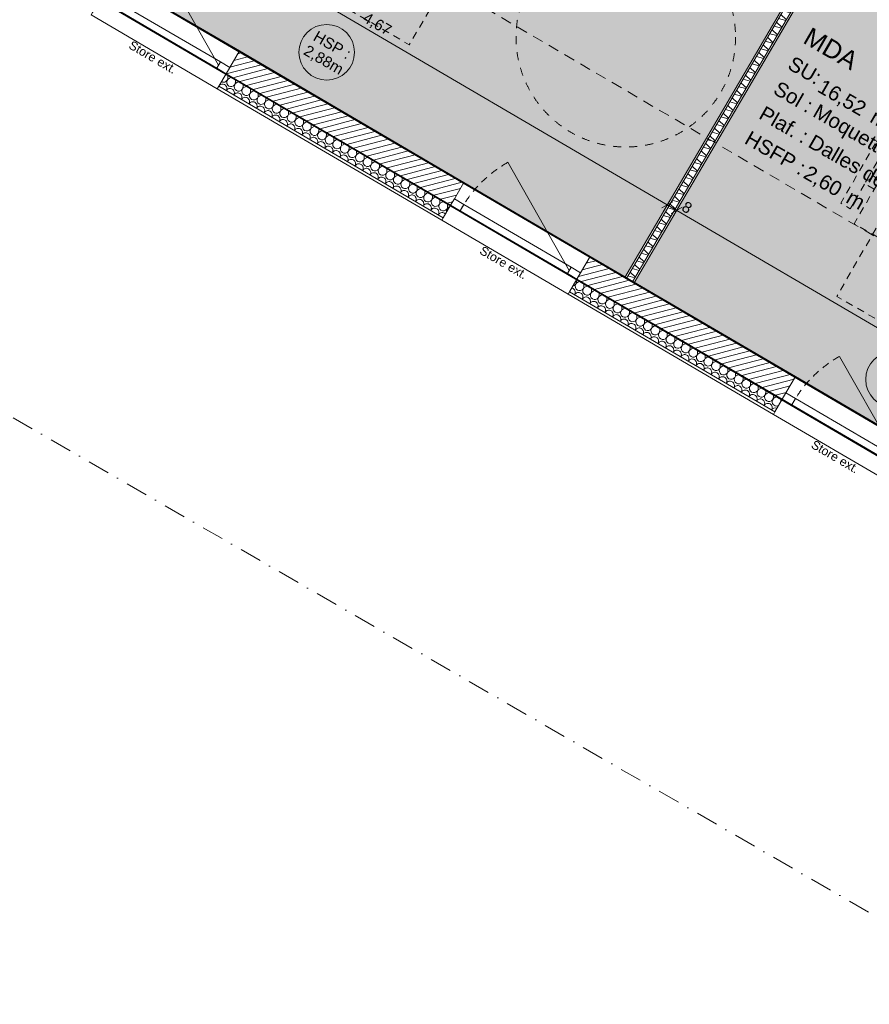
# Model space of a CAD drawing. Header units: millimetres. Extents: x -88005 to 44322, y -15680 to 22509.
# Tile 28 of 95: x -69021 to -63215, y -2906 to 3825. Entities that reach past the tile are written whole.
import ezdxf
from ezdxf.enums import TextEntityAlignment as Align

# ---------------------------------------------------------------- set-up
doc = ezdxf.new("R2010")
doc.units = ezdxf.units.MM
doc.header["$MEASUREMENT"] = 0
for name, pattern in [('! FIN Pointille', [87.5, 50, -37.5]), ('! STR Pointille', [87.5, 50, -37.5]), ('! URB Limite propriété', [300, 150, -75, 0, -75]), ('Tirets moyens', [110, 55, -55]), ('Tirets petits', [125, 75, -50]), ('Wipeout_Contour', [1000, 0, -1000])]:
    doc.linetypes.add(name, pattern=pattern)
for name, color, linetype in [('01-STR_Dalles.ARCHI', 7, 'Continuous'), ('01-STR_Murs extérieurs.ARCHI', 7, 'Continuous'), ('03-SURFACE _ Utile.ARCHI', 7, 'Continuous'), ('04-SOE_Cloisons .ARCHI', 7, 'Continuous'), ('04-SOE_Faux Plafond.ARCHI', 7, 'Continuous'), ('04-SOE_Revetement de sol.ARCHI', 7, 'Continuous'), ('05-INF _ COTATIONS.ARCHI', 7, 'Continuous'), ('05-INF _ DESSIN PMR', 7, 'Continuous'), ('06-REP _ EQUIP MOBI _ hors marché.ARCHI', 7, 'Continuous'), ('Fenêtres Archicad', 7, 'Continuous'), ('Marques de fenêtre Archicad', 7, 'Continuous'), ('Marques de Zone Archicad', 7, 'Continuous'), ('Nouveau_07-VRD_Terrain EDL_Parcelle.ARCHI', 7, 'Continuous')]:
    doc.layers.add(name, color=color, linetype=linetype)
doc.styles.add('STYLE_GENERE_1', font='arial.ttf')
doc.styles.add('STYLE_GENERE_2', font='arial.ttf')
doc.styles.add('STYLE_GENERE_3', font='arial.ttf')
doc.dimstyles.new('STYLE_GENERE__1', dxfattribs={"dimtxt": 75, "dimasz": 57, "dimexe": 0.18, "dimexo": 50, "dimgap": 0, "dimtad": 1, "dimlfac": 0.001, "dimzin": 0, "dimdsep": 46, "dimtxsty": 'STYLE_GENERE_2', "dimblk": 'ARROWHEAD_2', "dimblk1": 'ARROWHEAD_2', "dimblk2": 'ARROWHEAD_2', "dimcen": 0.09, "dimclrd": 256, "dimclre": 256, "dimclrt": 256, "dimazin": 0, "dimtfac": 1, "dimtdec": 4, "dimtmove": 0, "dimatfit": 3, "dimfxl": 0, "dimtolj": 1, "dimtzin": 0, "dimarcsym": 0})
pattern_1 = [(14.645724, (0, 0), (-9.481558, 36.281539), [])]

# ---------------------------------------------------------------- blocks, each defined once
blk = doc.blocks.new('Dalle_1_1', base_point=(-84155.7, 6633.9))
at = {"layer": '01-STR_Dalles.ARCHI', "color": 7, "linetype": 'Continuous', "lineweight": 5, "flags": 128}
blk.add_lwpolyline([(-84155.7, 6633.9), (-75956.2, 1829.5), (-73116, 6676.7), (-56364.7, -3138.8), (-56424.3, -3240.4), (-54212.9, -4535.3), (-54718.1, -5397.4), (-55843.5, -4747.6), (-56513.2, -5890.7), (-48480.7, -10547.9), (-47322.3, -8572.5), (-44957.7, -9958.1), (-46212.6, -12099.7), (-45953.7, -12251.4), (-45754.6, -11911.6), (-44171.3, -12824.9), (-42580.5, -10107), (-41297.9, -10833.8), (-37012.7, -3648.8), (-76447, 19584.6)], close=True, dxfattribs=at)
blk = doc.blocks.new('Bureau Nomade__19_1', base_point=(-65984.5, 4554.9))
at = {"layer": '03-SURFACE _ Utile.ARCHI', "linetype": 'Continuous', "lineweight": 0, "true_color": 0xdeedec}
blk.add_hatch(color=254, dxfattribs=at).paths.add_polyline_path([(-67247.7, 7280), (-68919.6, 4426.4), (-64886.9, 2063.5), (-63215.3, 4916.2)])
at = {"layer": 'Marques de Zone Archicad', "color": 7, "lineweight": 5, "char_height": 100, "attachment_point": 1, "rotation": 329.99971, "style": 'STYLE_GENERE_2'}
for s, insert in [('\\A1;{\\pql;\\pt0,2300;\\fArial|b0|i0|c0|p0;\\W1.000000;15,46\\fArial|b0|i0|c0|p0;\\W1.000000;\\A1{\\H.66x;\\S^  ;}\\fArial|b0|i0|c0|p0;\\W1.000000; m\\fArial|b0|i0|c0|p0;\\W1.000000;\\A1{\\H.66x;\\S2^  ;}}', (-66327.9, 5020)), ('\\A1;{\\pql;\\pt0,2300;\\fArial|b0|i0|c0|p0;\\W1.000000;2,60\\fArial|b0|i0|c0|p0;\\W1.000000;\\A1{\\H.66x;\\S^  ;}\\fArial|b0|i0|c0|p0;\\W1.000000; m\\fArial|b0|i0|c0|p0;\\W1.000000;\\A1{\\H.66x;\\S^  ;}}', (-66439.2, 4405.4))]:
    blk.add_mtext(s, dxfattribs=dict(at, insert=insert))
at = {"layer": 'Marques de Zone Archicad', "color": 7, "lineweight": 5}
for tag, height, style, p in [('ROOM_NAME', 125, 'STYLE_GENERE_3', (-66428.8, 5349.9)), ('floorCode_0', 100, 'STYLE_GENERE_2', (-66546.7, 5151.5)), ('floorCode_1', 100, 'STYLE_GENERE_2', (-66644.9, 4981.4)), ('DUMMY_862', 100, 'STYLE_GENERE_2', (-66374.3, 4825.1)), ('ceilingCode', 100, 'STYLE_GENERE_2', (-66743.1, 4811.3)), ('DUMMY_861', 125, 'STYLE_GENERE_3', (-65290.4, 4721.2)), ('ceilingHeightCode', 100, 'STYLE_GENERE_2', (-66841.3, 4641.2)), ('DUMMY_863', 100, 'STYLE_GENERE_2', (-66406.5, 4616.9))]:
    blk.add_attdef(tag, text='', height=height, rotation=329.99971, dxfattribs=dict(at, style=style)).set_placement(p, align=Align.TOP_LEFT)
blk = doc.blocks.new('MDA__20_1', base_point=(-63169, 2984))
at = {"layer": '03-SURFACE _ Utile.ARCHI', "linetype": 'Continuous', "lineweight": 0, "true_color": 0xefc4b4}
blk.add_hatch(color=254, dxfattribs=at).paths.add_polyline_path([(-63150.7, 4878.3), (-64822.2, 2025.6), (-60510.6, -500.8), (-58839.6, 2351.1)])
at = {"layer": 'Marques de Zone Archicad', "color": 7, "lineweight": 5, "char_height": 100, "attachment_point": 1, "rotation": 329.99971, "style": 'STYLE_GENERE_2'}
for s, insert in [('\\A1;{\\pql;\\pt0,3300;\\fArial|b0|i0|c0|p0;\\W1.000000;16,52\\fArial|b0|i0|c0|p0;\\W1.000000;\\A1{\\H.66x;\\S^  ;}\\fArial|b0|i0|c0|p0;\\W1.000000; m\\fArial|b0|i0|c0|p0;\\W1.000000;\\A1{\\H.66x;\\S2^  ;}}', (-63512.4, 3449.1)), ('\\A1;{\\pql;\\pt0,3300;\\fArial|b0|i0|c0|p0;\\W1.000000;2,60\\fArial|b0|i0|c0|p0;\\W1.000000;\\A1{\\H.66x;\\S^  ;}\\fArial|b0|i0|c0|p0;\\W1.000000; m\\fArial|b0|i0|c0|p0;\\W1.000000;\\A1{\\H.66x;\\S^  ;}}', (-63623.7, 2834.5))]:
    blk.add_mtext(s, dxfattribs=dict(at, insert=insert))
at = {"layer": 'Marques de Zone Archicad', "color": 7, "lineweight": 5}
for tag, height, style, p in [('ROOM_NAME', 125, 'STYLE_GENERE_3', (-63613.4, 3779)), ('DUMMY_861', 125, 'STYLE_GENERE_3', (-63275.3, 3612.4)), ('measuredAreaCode', 100, 'STYLE_GENERE_2', (-63731.2, 3580.6)), ('DUMMY_862', 100, 'STYLE_GENERE_2', (-63829.5, 3410.5)), ('DUMMY_864', 100, 'STYLE_GENERE_2', (-63927.7, 3240.4)), ('DUMMY_863', 100, 'STYLE_GENERE_2', (-63558.8, 3254.2)), ('ceilingHeightCode', 100, 'STYLE_GENERE_2', (-64025.9, 3070.3)), ('DUMMY_865', 100, 'STYLE_GENERE_2', (-63591, 3046))]:
    blk.add_attdef(tag, text='', height=height, rotation=329.99971, dxfattribs=dict(at, style=style)).set_placement(p, align=Align.TOP_LEFT)
blk = doc.blocks.new('Dalle_20_1', base_point=(-67247.7, 7280))
at = {"layer": '04-SOE_Revetement de sol.ARCHI', "color": 7, "linetype": 'Continuous', "lineweight": 5, "flags": 128}
blk.add_lwpolyline([(-67247.7, 7280), (-54811.9, -10), (-56482.4, -2861.1), (-68919.6, 4426.4)], close=True, dxfattribs=at)
blk = doc.blocks.new('Dalle_25_1', base_point=(-67247.7, 7280))
at = {"layer": '04-SOE_Faux Plafond.ARCHI', "color": 252, "linetype": 'Tirets petits', "lineweight": 5, "flags": 128}
blk.add_lwpolyline([(-67247.7, 7280), (-68360.3, 5382.1), (-55913.2, -1914.6), (-54812, -9.9)], close=True, dxfattribs=at)
blk = doc.blocks.new('*X133')
at = {"layer": '01-STR_Murs extérieurs.ARCHI', "color": 7, "linetype": 'Continuous', "lineweight": 5}
for p, q in [((-67598.8, 3431.1), (-67601, 3450.2)), ((-67588.4, 3425), (-67570.6, 3432.5)), ((-67547, 3400.7), (-67549.2, 3419.9)), ((-67536.6, 3394.7), (-67518.8, 3402.1)), ((-67495.2, 3370.4), (-67497.4, 3389.6)), ((-67484.9, 3364.3), (-67467, 3371.8)), ((-67443.4, 3340.1), (-67445.6, 3359.3)), ((-67433.1, 3334), (-67415.3, 3341.5)), ((-67391.7, 3309.8), (-67393.9, 3329)), ((-67381.3, 3303.7), (-67363.5, 3311.2)), ((-67339.9, 3279.4), (-67342.1, 3298.6)), ((-67329.5, 3273.4), (-67311.7, 3280.9)), ((-67288.1, 3249.1), (-67290.3, 3268.3)), ((-67277.8, 3243.1), (-67259.9, 3250.5)), ((-67236.3, 3218.8), (-67238.5, 3238)), ((-67226, 3212.7), (-67208.2, 3220.2)), ((-67184.6, 3188.5), (-67186.8, 3207.7)), ((-67174.2, 3182.4), (-67156.4, 3189.9)), ((-67132.8, 3158.2), (-67135, 3177.4)), ((-67122.4, 3152.1), (-67104.6, 3159.6)), ((-67081, 3127.8), (-67083.2, 3147)), ((-67070.7, 3121.8), (-67052.8, 3129.3)), ((-67029.2, 3097.5), (-67031.4, 3116.7)), ((-67018.9, 3091.5), (-67001.1, 3098.9)), ((-66977.5, 3067.2), (-66979.7, 3086.4)), ((-66967.1, 3061.1), (-66949.3, 3068.6)), ((-66925.7, 3036.9), (-66927.9, 3056.1)), ((-66915.3, 3030.8), (-66897.5, 3038.3)), ((-66873.9, 3006.6), (-66876.1, 3025.8)), ((-66863.6, 3000.5), (-66845.7, 3008)), ((-66822.1, 2976.2), (-66824.3, 2995.4)), ((-66811.8, 2970.2), (-66794, 2977.7)), ((-66770.4, 2945.9), (-66772.6, 2965.1)), ((-66760, 2939.9), (-66742.2, 2947.3)), ((-66718.6, 2915.6), (-66720.8, 2934.8)), ((-66708.2, 2909.5), (-66690.4, 2917)), ((-66666.8, 2885.3), (-66669, 2904.5)), ((-66656.5, 2879.2), (-66638.6, 2886.7)), ((-66615, 2855), (-66617.2, 2874.2)), ((-66604.7, 2848.9), (-66586.9, 2856.4)), ((-66563.3, 2824.6), (-66565.5, 2843.8)), ((-66552.9, 2818.6), (-66535.1, 2826.1)), ((-66511.5, 2794.3), (-66513.7, 2813.5)), ((-66501.1, 2788.3), (-66483.3, 2795.7)), ((-66459.7, 2764), (-66461.9, 2783.2)), ((-66449.4, 2757.9), (-66431.5, 2765.4)), ((-66407.9, 2733.7), (-66410.1, 2752.9)), ((-66397.6, 2727.6), (-66379.8, 2735.1)), ((-66356.2, 2703.4), (-66358.4, 2722.5)), ((-66345.8, 2697.3), (-66328, 2704.8)), ((-66304.4, 2673), (-66306.6, 2692.2)), ((-66294, 2667), (-66276.2, 2674.4)), ((-66252.6, 2642.7), (-66254.8, 2661.9)), ((-66242.3, 2636.6), (-66224.4, 2644.1)), ((-66200.8, 2612.4), (-66203, 2631.6)), ((-66190.5, 2606.3), (-66172.7, 2613.8)), ((-66149.1, 2582.1), (-66151.3, 2601.3)), ((-66138.7, 2576), (-66120.9, 2583.5)), ((-66097.3, 2551.8), (-66099.5, 2570.9)), ((-66086.9, 2545.7), (-66081.8, 2547.8))]:
    blk.add_line(p, q, dxfattribs=at)
for centre, start, end in [((-67636, 3355.5), 59.64572, 132.58742), ((-67628.6, 3427.6), 242.16716, 6.51562), ((-67636, 3355.5), 328.60055, 59.64572), ((-67576.8, 3397.3), 112.77583, 6.51562), ((-67525, 3367), 112.77583, 6.51562), ((-67584.3, 3325.2), 59.64572, 150.69089), ((-67584.3, 3325.2), 328.60056, 59.64572), ((-67532.5, 3294.9), 59.64572, 150.69089), ((-67532.5, 3294.9), 328.60056, 59.64572), ((-67473.2, 3336.7), 112.77583, 6.51562), ((-67421.5, 3306.4), 112.77583, 6.51562), ((-67369.7, 3276), 112.77583, 6.51562), ((-67480.7, 3264.6), 59.64572, 150.69089), ((-67480.7, 3264.6), 328.60056, 59.64572), ((-67428.9, 3234.3), 59.64572, 150.69088), ((-67428.9, 3234.3), 328.60057, 59.64572), ((-67377.2, 3203.9), 59.64572, 150.69088), ((-67317.9, 3245.7), 112.77583, 6.51562), ((-67266.1, 3215.4), 112.77583, 6.51562), ((-67377.2, 3203.9), 328.60057, 59.64572), ((-67325.4, 3173.6), 59.64572, 150.69088), ((-67325.4, 3173.6), 328.60057, 59.64572), ((-67273.6, 3143.3), 59.64572, 150.69087), ((-67273.6, 3143.3), 328.60058, 59.64572), ((-67214.4, 3185.1), 112.77583, 6.51562), ((-67162.6, 3154.8), 112.77583, 6.51562), ((-67221.8, 3113), 59.64572, 150.69087), ((-67221.8, 3113), 328.60058, 59.64572), ((-67170.1, 3082.6), 59.64572, 150.69087), ((-67170.1, 3082.6), 328.60059, 59.64572), ((-67110.8, 3124.4), 112.77583, 6.51562), ((-67059, 3094.1), 112.77583, 6.51562), ((-67118.3, 3052.3), 59.64572, 150.69086), ((-67118.3, 3052.3), 328.60059, 59.64572), ((-67066.5, 3022), 59.64572, 150.69086), ((-67066.5, 3022), 328.60059, 59.64572), ((-67007.3, 3063.8), 112.77583, 6.51562), ((-66955.5, 3033.5), 112.77583, 6.51562), ((-66903.7, 3003.2), 112.77583, 6.51562), ((-67014.7, 2991.7), 59.64572, 150.69086), ((-67014.7, 2991.7), 328.6006, 59.64572), ((-66963, 2961.4), 59.64572, 150.69085), ((-66963, 2961.4), 328.6006, 59.64572), ((-66851.9, 2972.8), 112.77583, 6.51562), ((-66800.2, 2942.5), 112.77583, 6.51562), ((-66911.2, 2931), 59.64572, 150.69085), ((-66911.2, 2931), 328.6006, 59.64572), ((-66859.4, 2900.7), 59.64572, 150.69085), ((-66859.4, 2900.7), 328.60061, 59.64572), ((-66807.6, 2870.4), 59.64572, 150.69084), ((-66807.6, 2870.4), 328.60061, 59.64572), ((-66748.4, 2912.2), 112.77583, 6.51562), ((-66696.6, 2881.9), 112.77583, 6.51562), ((-66755.9, 2840.1), 59.64572, 150.69084), ((-66755.9, 2840.1), 328.60061, 59.64572), ((-66704.1, 2809.8), 59.64572, 150.69084), ((-66704.1, 2809.8), 328.60062, 59.64572), ((-66644.8, 2851.6), 112.77583, 6.51562), ((-66593.1, 2821.2), 112.77583, 6.51562), ((-66652.3, 2779.4), 59.64572, 150.69083), ((-66652.3, 2779.4), 328.60062, 59.64572), ((-66600.5, 2749.1), 59.64572, 150.69083), ((-66600.5, 2749.1), 328.60062, 59.64572), ((-66541.3, 2790.9), 112.77583, 6.51562), ((-66489.5, 2760.6), 112.77583, 6.51562), ((-66548.8, 2718.8), 59.64572, 150.69082), ((-66548.8, 2718.8), 328.60063, 59.64572), ((-66497, 2688.5), 59.64572, 150.69082), ((-66497, 2688.5), 328.60063, 59.64572), ((-66437.7, 2730.3), 112.77583, 6.51562), ((-66386, 2700), 112.77583, 6.51562), ((-66334.2, 2669.6), 112.77583, 6.51562), ((-66445.2, 2658.2), 59.64572, 150.69082), ((-66445.2, 2658.2), 328.60063, 59.64572), ((-66393.4, 2627.8), 59.64572, 150.69081), ((-66393.4, 2627.8), 328.60064, 59.64572), ((-66341.7, 2597.5), 59.64572, 150.69081), ((-66282.4, 2639.3), 112.77583, 6.51562), ((-66230.6, 2609), 112.77583, 6.51562), ((-66341.7, 2597.5), 328.60064, 59.64572), ((-66289.9, 2567.2), 59.64572, 150.69081), ((-66289.9, 2567.2), 328.60065, 59.64572), ((-66238.1, 2536.9), 59.64572, 150.6908), ((-66238.1, 2536.9), 328.60065, 59.64572), ((-66178.9, 2578.7), 112.77583, 6.51562), ((-66127.1, 2548.3), 112.77583, 6.51562), ((-66186.3, 2506.6), 59.64572, 150.6908), ((-66186.3, 2506.6), 328.60065, 59.64572), ((-66134.6, 2476.2), 59.64572, 150.6908), ((-66134.6, 2476.2), 41.52725, 59.64572), ((-66075.3, 2518), 112.77583, 196.09334)]:
    blk.add_arc(centre, 30, start, end, dxfattribs=at)
blk = doc.blocks.new('*X134')
at = {"layer": '01-STR_Murs extérieurs.ARCHI', "color": 7, "linetype": 'Continuous', "lineweight": 5}
for p, q in [((-65217.1, 2036.3), (-65218, 2044)), ((-65206.8, 2030.2), (-65188.9, 2037.7)), ((-65165.3, 2006), (-65167.5, 2025.2)), ((-65155, 1999.9), (-65137.2, 2007.4)), ((-65113.6, 1975.7), (-65115.7, 1994.8)), ((-65103.2, 1969.6), (-65085.4, 1977.1)), ((-65061.8, 1945.3), (-65064, 1964.5)), ((-65051.4, 1939.3), (-65033.6, 1946.8)), ((-65010, 1915), (-65012.2, 1934.2)), ((-64999.7, 1909), (-64981.8, 1916.4)), ((-64958.2, 1884.7), (-64960.4, 1903.9)), ((-64947.9, 1878.6), (-64930.1, 1886.1)), ((-64906.5, 1854.4), (-64908.6, 1873.6)), ((-64896.1, 1848.3), (-64878.3, 1855.8)), ((-64854.7, 1824.1), (-64856.9, 1843.2)), ((-64844.3, 1818), (-64826.5, 1825.5)), ((-64802.9, 1793.7), (-64805.1, 1812.9)), ((-64792.6, 1787.7), (-64774.7, 1795.1)), ((-64751.1, 1763.4), (-64753.3, 1782.6)), ((-64740.8, 1757.3), (-64723, 1764.8)), ((-64699.4, 1733.1), (-64701.5, 1752.3)), ((-64689, 1727), (-64671.2, 1734.5)), ((-64647.6, 1702.8), (-64649.8, 1722)), ((-64637.2, 1696.7), (-64619.4, 1704.2)), ((-64595.8, 1672.5), (-64598, 1691.6)), ((-64585.5, 1666.4), (-64567.6, 1673.9)), ((-64544, 1642.1), (-64546.2, 1661.3)), ((-64533.7, 1636.1), (-64515.9, 1643.5)), ((-64492.3, 1611.8), (-64494.4, 1631)), ((-64481.9, 1605.7), (-64464.1, 1613.2)), ((-64440.5, 1581.5), (-64442.7, 1600.7)), ((-64430.1, 1575.4), (-64412.3, 1582.9)), ((-64388.7, 1551.2), (-64390.9, 1570.4)), ((-64378.4, 1545.1), (-64360.5, 1552.6)), ((-64336.9, 1520.8), (-64339.1, 1540)), ((-64326.6, 1514.8), (-64308.8, 1522.3)), ((-64285.2, 1490.5), (-64287.3, 1509.7)), ((-64274.8, 1484.5), (-64257, 1491.9)), ((-64233.4, 1460.2), (-64235.6, 1479.4)), ((-64223, 1454.1), (-64205.2, 1461.6)), ((-64181.6, 1429.9), (-64183.8, 1449.1)), ((-64171.3, 1423.8), (-64153.4, 1431.3)), ((-64129.8, 1399.6), (-64132, 1418.8)), ((-64119.5, 1393.5), (-64101.7, 1401)), ((-64078.1, 1369.2), (-64080.2, 1388.4)), ((-64067.7, 1363.2), (-64049.9, 1370.7)), ((-64026.3, 1338.9), (-64028.5, 1358.1)), ((-64015.9, 1332.9), (-63998.1, 1340.3)), ((-63974.5, 1308.6), (-63976.7, 1327.8)), ((-63964.2, 1302.5), (-63946.3, 1310)), ((-63922.7, 1278.3), (-63924.9, 1297.5)), ((-63912.4, 1272.2), (-63894.6, 1279.7)), ((-63871, 1248), (-63873.1, 1267.2)), ((-63860.6, 1241.9), (-63842.8, 1249.4)), ((-63819.2, 1217.6), (-63821.4, 1236.8))]:
    blk.add_line(p, q, dxfattribs=at)
for centre, start, end in [((-65246.9, 2032.9), 279.76011, 6.51562), ((-65195.1, 2002.6), 112.77583, 6.51562), ((-65254.4, 1960.8), 59.64572, 80.48111), ((-65254.4, 1960.8), 328.60081, 59.64572), ((-65202.6, 1930.5), 59.64572, 150.69064), ((-65202.6, 1930.5), 328.60081, 59.64572), ((-65143.4, 1972.3), 112.77583, 6.51562), ((-65091.6, 1941.9), 112.77583, 6.51562), ((-65150.8, 1900.1), 59.64572, 150.69064), ((-65150.8, 1900.1), 328.60081, 59.64572), ((-65099.1, 1869.8), 59.64572, 150.69064), ((-65099.1, 1869.8), 328.60081, 59.64572), ((-65039.8, 1911.6), 112.77583, 6.51562), ((-64988, 1881.3), 112.77583, 6.51562), ((-65047.3, 1839.5), 59.64572, 150.69064), ((-65047.3, 1839.5), 328.60081, 59.64572), ((-64995.5, 1809.2), 59.64572, 150.69064), ((-64995.5, 1809.2), 328.60081, 59.64572), ((-64936.3, 1851), 112.77583, 6.51562), ((-64884.5, 1820.6), 112.77583, 6.51562), ((-64832.7, 1790.3), 112.77583, 6.51562), ((-64943.7, 1778.9), 59.64572, 150.69064), ((-64943.7, 1778.9), 328.60081, 59.64572), ((-64892, 1748.5), 59.64572, 150.69064), ((-64892, 1748.5), 328.60081, 59.64572), ((-64780.9, 1760), 112.77583, 6.51562), ((-64729.2, 1729.7), 112.77583, 6.51562), ((-64840.2, 1718.2), 59.64572, 150.69064), ((-64840.2, 1718.2), 328.60081, 59.64572), ((-64788.4, 1687.9), 59.64572, 150.69064), ((-64788.4, 1687.9), 328.6008, 59.64572), ((-64736.6, 1657.6), 59.64572, 150.69064), ((-64736.6, 1657.6), 328.6008, 59.64572), ((-64677.4, 1699.4), 112.77583, 6.51562), ((-64625.6, 1669), 112.77583, 6.51562), ((-64684.9, 1627.3), 59.64572, 150.69064), ((-64684.9, 1627.3), 328.6008, 59.64572), ((-64633.1, 1596.9), 59.64572, 150.69064), ((-64633.1, 1596.9), 328.6008, 59.64572), ((-64573.8, 1638.7), 112.77583, 6.51562), ((-64522.1, 1608.4), 112.77583, 6.51562), ((-64581.3, 1566.6), 59.64572, 150.69065), ((-64581.3, 1566.6), 328.6008, 59.64572), ((-64529.5, 1536.3), 59.64572, 150.69065), ((-64529.5, 1536.3), 328.6008, 59.64572), ((-64470.3, 1578.1), 112.77583, 6.51562), ((-64418.5, 1547.8), 112.77583, 6.51562), ((-64477.8, 1506), 59.64572, 150.69065), ((-64477.8, 1506), 328.6008, 59.64572), ((-64426, 1475.7), 59.64572, 150.69065), ((-64426, 1475.7), 328.6008, 59.64572), ((-64366.7, 1517.4), 112.77583, 6.51562), ((-64315, 1487.1), 112.77583, 6.51562), ((-64263.2, 1456.8), 112.77583, 6.51562), ((-64374.2, 1445.3), 59.64572, 150.69065), ((-64374.2, 1445.3), 328.6008, 59.64572), ((-64322.4, 1415), 59.64572, 150.69065), ((-64322.4, 1415), 328.6008, 59.64572), ((-64270.7, 1384.7), 59.64572, 150.69065), ((-64211.4, 1426.5), 112.77583, 6.51562), ((-64159.6, 1396.2), 112.77583, 6.51562), ((-64270.7, 1384.7), 328.6008, 59.64572), ((-64218.9, 1354.4), 59.64572, 150.69065), ((-64218.9, 1354.4), 328.6008, 59.64572), ((-64167.1, 1324), 59.64572, 150.69065), ((-64167.1, 1324), 328.6008, 59.64572), ((-64107.9, 1365.8), 112.77583, 6.51562), ((-64056.1, 1335.5), 112.77583, 6.51562), ((-64115.3, 1293.7), 59.64572, 150.69065), ((-64115.3, 1293.7), 328.6008, 59.64572), ((-64063.6, 1263.4), 59.64572, 150.69065), ((-64063.6, 1263.4), 328.6008, 59.64572), ((-64004.3, 1305.2), 112.77583, 6.51562), ((-63952.5, 1274.9), 112.77583, 6.51562), ((-64011.8, 1233.1), 59.64572, 150.69065), ((-64011.8, 1233.1), 328.6008, 59.64572), ((-63960, 1202.8), 59.64572, 150.69065), ((-63960, 1202.8), 328.6008, 59.64572), ((-63900.8, 1244.6), 112.77583, 6.51562), ((-63849, 1214.2), 112.77583, 297.41184), ((-63849, 1214.2), 1.87963, 6.51562), ((-63908.2, 1172.4), 59.64572, 150.69065), ((-63908.2, 1172.4), 328.6008, 59.64572), ((-63856.5, 1142.1), 68.5116, 150.69065)]:
    blk.add_arc(centre, 30, start, end, dxfattribs=at)
blk = doc.blocks.new('Fenêtre 27')
at = {"layer": 'Fenêtres Archicad', "color": 8, "linetype": 'Continuous', "lineweight": 5}
blk.add_line((425, -25), (-311.1, 400), dxfattribs=at)
at = {"layer": 'Fenêtres Archicad', "color": 7, "linetype": 'Continuous', "lineweight": 5}
for p, q in [((-500, 130), (500, 130)), ((-500, 130), (-500, 0)), ((500, 130), (500, 0)), ((-500, 0), (-425, 0)), ((-500, 0), (-500, -50)), ((-500, 0), (-500, -50)), ((-425, 0), (-425, -50)), ((-425, 0), (425, 0)), ((425, -50), (425, 0)), ((425, 0), (500, 0)), ((500, 0), (500, -50)), ((500, 0), (500, -50)), ((-425, -50), (-500, -50)), ((-500, -50), (-500, -150)), ((425, -50), (-425, -50)), ((500, -50), (425, -50)), ((500, -50), (500, -150)), ((-500, -150), (-500, -170)), ((-500, -170), (500, -170)), ((500, -150), (500, -170))]:
    blk.add_line(p, q, dxfattribs=at)
at = {"layer": 'Fenêtres Archicad', "color": 8, "linetype": '! FIN Pointille', "lineweight": 5}
blk.add_arc((425, -25), 850, 150, 180, dxfattribs=at)
blk = doc.blocks.new('Marque fenêtre 27')
at = {"layer": 'Marques de fenêtre Archicad', "color": 8, "lineweight": 5, "style": 'STYLE_GENERE_1'}
blk.add_attdef('DUMMY_233', text='', height=60, dxfattribs=at).set_placement((-221.8, -505.7), align=Align.TOP_RIGHT)
blk.add_attdef('strCust1Value', text='', height=60, dxfattribs=at).set_placement((-176.1, -519.4), align=Align.TOP_LEFT)
blk = doc.blocks.new('Mur_8_1', base_point=(-73283, 6986.4))
at = {"layer": '01-STR_Murs extérieurs.ARCHI', "linetype": 'Continuous', "lineweight": 0, "true_color": 0x000000}
h = blk.add_hatch(dxfattribs=at)
h.set_pattern_fill('Hachure_simple_0001', color=18, style=0, pattern_type=2)
h.set_pattern_definition(pattern_1)
h.paths.add_polyline_path([(-67519.6, 3611.2), (-67610.5, 3455.8), (-66076.2, 2557.3), (-65985.3, 2712.7)])
h = blk.add_hatch(dxfattribs=at)
h.set_pattern_fill('Hachure_simple_0001', color=18, style=0, pattern_type=2)
h.set_pattern_definition(pattern_1)
h.paths.add_polyline_path([(-65213.3, 2052), (-63810.2, 1230.3), (-63719.2, 1385.6), (-65122.4, 2207.3)])
at = {"layer": '01-STR_Murs extérieurs.ARCHI', "color": 7, "linetype": 'Continuous', "lineweight": 5}
for p, q in [((-67519.6, 3611.2), (-67585.3, 3499)), ((-67610.5, 3455.8), (-67661.1, 3369.6)), ((-67585.3, 3499), (-67610.5, 3455.8)), ((-67610.5, 3455.8), (-66076.2, 2557.3)), ((-67661.1, 3369.6), (-67671.2, 3352.3)), ((-67661.1, 3369.6), (-66126.8, 2471)), ((-65985.3, 2712.7), (-66051, 2600.5)), ((-66051, 2600.5), (-66076.2, 2557.3)), ((-66076.2, 2557.3), (-66126.8, 2471)), ((-66126.8, 2471), (-66136.9, 2453.8)), ((-65122.4, 2207.3), (-65188.1, 2095.1)), ((-65188.1, 2095.1), (-65213.3, 2052)), ((-65213.3, 2052), (-65263.9, 1965.7)), ((-65213.3, 2052), (-63810.2, 1230.3)), ((-65263.9, 1965.7), (-65274, 1948.4)), ((-65263.9, 1965.7), (-63860.7, 1144)), ((-63719.2, 1385.6), (-63784.9, 1273.4)), ((-63810.2, 1230.3), (-63860.7, 1144)), ((-63784.9, 1273.4), (-63810.2, 1230.3)), ((-63860.7, 1144), (-63870.8, 1126.7))]:
    blk.add_line(p, q, dxfattribs=at)
at = {"layer": '01-STR_Murs extérieurs.ARCHI', "color": 7, "linetype": 'Continuous', "lineweight": 5, "flags": 128}
for points in [[(-65985.3, 2712.7), (-67519.6, 3611.2)], [(-67671.2, 3352.3), (-66136.9, 2453.8)], [(-63719.2, 1385.6), (-65122.4, 2207.3)], [(-65274, 1948.4), (-63870.8, 1126.7)]]:
    blk.add_lwpolyline(points, dxfattribs=at)
at = {"layer": '01-STR_Murs extérieurs.ARCHI', "color": 7, "lineweight": 5}
for name in ['*X133', '*X134']:
    blk.add_blockref(name, (0, 0), dxfattribs=at)
at = {"layer": 'Fenêtres Archicad', "color": 7, "linetype": 'Continuous', "lineweight": 5, "zscale": 1000, "rotation": 329.6457243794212}
for p in [(-68016.7, 3751.7), (-65619.5, 2347.8), (-63353.5, 1020.8)]:
    blk.add_blockref('Fenêtre 27', p, dxfattribs=at)
at = {"layer": 'Marques de fenêtre Archicad', "color": 8, "lineweight": 5}
ref = blk.add_blockref('Marque fenêtre 27', (-67951, 3863.8), dxfattribs=dict(at, rotation=329.6457243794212))
ref.add_attrib('strCust1Value', 'Store ext.', dxfattribs={"color": 8, "lineweight": 5, "height": 60, "rotation": 329.64572, "style": 'STYLE_GENERE_1'}).set_placement((-68251.7, 3685.2), align=Align.TOP_LEFT)
ref = blk.add_blockref('Marque fenêtre 27', (-65553.8, 2460), dxfattribs=dict(at, rotation=329.6457243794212))
ref.add_attrib('strCust1Value', 'Store ext.', dxfattribs={"color": 8, "lineweight": 5, "height": 60, "rotation": 329.64572, "style": 'STYLE_GENERE_1'}).set_placement((-65854.5, 2281.3), align=Align.TOP_LEFT)
ref = blk.add_blockref('Marque fenêtre 27', (-63287.8, 1132.9), dxfattribs=dict(at, rotation=329.6457243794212))
ref.add_attrib('strCust1Value', 'Store ext.', dxfattribs={"color": 8, "lineweight": 5, "height": 60, "rotation": 329.64572, "style": 'STYLE_GENERE_1'}).set_placement((-63588.4, 954.3), align=Align.TOP_LEFT)
blk = doc.blocks.new('Mur_15_1', base_point=(-76473.4, 21792.4))
at = {"color": 254, "linetype": 'Wipeout_Contour', "lineweight": 0, "ltscale": 230835.710777}
blk.add_wipeout([(-35837, -1339.5), (-76325.3, 22030.1), (-76473.4, 21792.4), (-35980.1, -1580.2)], dxfattribs=at).dxf.layer = '01-STR_Murs extérieurs.ARCHI'
blk = doc.blocks.new('*X324')
at = {"layer": '04-SOE_Cloisons .ARCHI', "color": 7, "linetype": 'Continuous', "lineweight": 5}
blk.add_line((-63163.6, 4929.7), (-63182.1, 4947.2), dxfattribs=at)
blk = doc.blocks.new('*X325')
at = {"layer": '04-SOE_Cloisons .ARCHI', "color": 7, "linetype": 'Continuous', "lineweight": 5}
for p, q in [((-63197.9, 4920.3), (-63195.6, 4919.7)), ((-63228.2, 4868.5), (-63179.3, 4855.1)), ((-63175.9, 4860.8), (-63212.4, 4895.4)), ((-63236.6, 4757.3), (-63273.1, 4791.9)), ((-63258.5, 4816.8), (-63209.6, 4803.3)), ((-63206.2, 4809.1), (-63242.8, 4843.7)), ((-63319.2, 4713.2), (-63270.3, 4699.8)), ((-63266.9, 4705.5), (-63303.4, 4740.1)), ((-63288.9, 4765), (-63240, 4751.5)), ((-63349.5, 4661.5), (-63300.6, 4648)), ((-63297.2, 4653.8), (-63333.8, 4688.4)), ((-63357.9, 4550.2), (-63394.4, 4584.8)), ((-63379.9, 4609.7), (-63331, 4596.2)), ((-63327.6, 4602), (-63364.1, 4636.6)), ((-63388.2, 4498.5), (-63424.8, 4533.1)), ((-63410.2, 4557.9), (-63361.3, 4544.5)), ((-63470.9, 4454.4), (-63422, 4440.9)), ((-63418.6, 4446.7), (-63455.1, 4481.3)), ((-63440.5, 4506.2), (-63391.6, 4492.7)), ((-63479.2, 4343.2), (-63515.8, 4377.8)), ((-63501.2, 4402.6), (-63452.3, 4389.2)), ((-63448.9, 4394.9), (-63485.4, 4429.5)), ((-63509.6, 4291.4), (-63546.1, 4326)), ((-63531.5, 4350.9), (-63482.6, 4337.4)), ((-63592.2, 4247.3), (-63543.3, 4233.9)), ((-63539.9, 4239.6), (-63576.4, 4274.2)), ((-63561.9, 4299.1), (-63513, 4285.6)), ((-63622.5, 4195.5), (-63573.6, 4182.1)), ((-63570.2, 4187.9), (-63606.8, 4222.5)), ((-63630.9, 4084.3), (-63667.4, 4118.9)), ((-63652.9, 4143.8), (-63604, 4130.3)), ((-63600.6, 4136.1), (-63637.1, 4170.7)), ((-63713.5, 4040.2), (-63664.6, 4026.8)), ((-63661.2, 4032.6), (-63697.8, 4067.2)), ((-63683.2, 4092), (-63634.3, 4078.6)), ((-63743.9, 3988.5), (-63695, 3975)), ((-63691.6, 3980.8), (-63728.1, 4015.4)), ((-63752.2, 3877.3), (-63788.8, 3911.9)), ((-63774.2, 3936.7), (-63725.3, 3923.3)), ((-63721.9, 3929), (-63758.4, 3963.6)), ((-63782.6, 3825.5), (-63819.1, 3860.1)), ((-63804.5, 3884.9), (-63755.6, 3871.5)), ((-63865.2, 3781.4), (-63816.3, 3768)), ((-63812.9, 3773.7), (-63849.4, 3808.3)), ((-63834.9, 3833.2), (-63785.9, 3819.7)), ((-63873.6, 3670.2), (-63910.1, 3704.8)), ((-63895.5, 3729.6), (-63846.6, 3716.2)), ((-63843.2, 3722), (-63879.8, 3756.6)), ((-63903.9, 3618.4), (-63940.4, 3653)), ((-63925.9, 3677.9), (-63876.9, 3664.4)), ((-63986.5, 3574.3), (-63937.6, 3560.9)), ((-63934.2, 3566.7), (-63970.8, 3601.3)), ((-63956.2, 3626.1), (-63907.3, 3612.7)), ((-64016.9, 3522.6), (-63967.9, 3509.1)), ((-63964.6, 3514.9), (-64001.1, 3549.5)), ((-64025.2, 3411.4), (-64061.8, 3445.9)), ((-64047.2, 3470.8), (-63998.3, 3457.4)), ((-63994.9, 3463.1), (-64031.4, 3497.7)), ((-64107.9, 3367.3), (-64058.9, 3353.8)), ((-64055.6, 3359.6), (-64092.1, 3394.2)), ((-64077.5, 3419), (-64028.6, 3405.6)), ((-64138.2, 3315.5), (-64089.3, 3302.1)), ((-64085.9, 3307.8), (-64122.4, 3342.4)), ((-64146.6, 3204.3), (-64183.1, 3238.9)), ((-64168.5, 3263.7), (-64119.6, 3250.3)), ((-64116.2, 3256), (-64152.8, 3290.6)), ((-64176.9, 3152.5), (-64213.4, 3187.1)), ((-64198.9, 3212), (-64149.9, 3198.5)), ((-64259.5, 3108.4), (-64210.6, 3095)), ((-64207.2, 3100.7), (-64243.8, 3135.3)), ((-64229.2, 3160.2), (-64180.3, 3146.7)), ((-64267.9, 2997.2), (-64304.4, 3031.8)), ((-64289.9, 3056.7), (-64240.9, 3043.2)), ((-64237.6, 3049), (-64274.1, 3083.6)), ((-64298.2, 2945.4), (-64334.8, 2980)), ((-64320.2, 3004.9), (-64271.3, 2991.4)), ((-64380.9, 2901.4), (-64331.9, 2887.9)), ((-64328.6, 2893.7), (-64365.1, 2928.3)), ((-64350.5, 2953.1), (-64301.6, 2939.7)), ((-64411.2, 2849.6), (-64362.3, 2836.1)), ((-64358.9, 2841.9), (-64395.4, 2876.5)), ((-64419.6, 2738.4), (-64456.1, 2773)), ((-64441.5, 2797.8), (-64392.6, 2784.4)), ((-64389.2, 2790.1), (-64425.8, 2824.7)), ((-64502.2, 2694.3), (-64453.3, 2680.8)), ((-64449.9, 2686.6), (-64486.4, 2721.2)), ((-64471.9, 2746), (-64422.9, 2732.6)), ((-64532.5, 2642.5), (-64483.6, 2629.1)), ((-64480.2, 2634.8), (-64516.8, 2669.4)), ((-64540.9, 2531.3), (-64577.4, 2565.9)), ((-64562.9, 2590.7), (-64513.9, 2577.3)), ((-64510.6, 2583.1), (-64547.1, 2617.7)), ((-64571.2, 2479.5), (-64607.8, 2514.1)), ((-64593.2, 2539), (-64544.3, 2525.5)), ((-64653.9, 2435.4), (-64604.9, 2422)), ((-64601.6, 2427.8), (-64638.1, 2462.4)), ((-64623.5, 2487.2), (-64574.6, 2473.8)), ((-64662.2, 2324.2), (-64698.8, 2358.8)), ((-64684.2, 2383.7), (-64635.3, 2370.2)), ((-64631.9, 2376), (-64668.4, 2410.6)), ((-64692.6, 2272.5), (-64729.1, 2307.1)), ((-64714.5, 2331.9), (-64665.6, 2318.5)), ((-64775.2, 2228.4), (-64726.3, 2214.9)), ((-64722.9, 2220.7), (-64759.4, 2255.3)), ((-64744.9, 2280.1), (-64695.9, 2266.7)), ((-64805.5, 2176.6), (-64756.6, 2163.2)), ((-64753.2, 2168.9), (-64789.8, 2203.5)), ((-64813.9, 2065.4), (-64850.4, 2100)), ((-64835.9, 2124.8), (-64786.9, 2111.4)), ((-64783.6, 2117.2), (-64820.1, 2151.8)), ((-64866.2, 2073.1), (-64817.3, 2059.6))]:
    blk.add_line(p, q, dxfattribs=at)
blk = doc.blocks.new('*X326')
at = {"layer": '04-SOE_Cloisons .ARCHI', "color": 7, "linetype": 'Continuous', "lineweight": 5}
for p, q in [((-63195.6, 4919.7), (-63149, 4906.9)), ((-63145.6, 4912.6), (-63163.6, 4929.7))]:
    blk.add_line(p, q, dxfattribs=at)
blk = doc.blocks.new('Mur_61_1', base_point=(-64886.9, 2063.5))
at = {"layer": '04-SOE_Cloisons .ARCHI', "color": 7, "linetype": 'Continuous', "lineweight": 5}
for p, q in [((-63197.6, 4920.8), (-63208.8, 4927.4)), ((-63204.1, 4909.6), (-63197.6, 4920.8)), ((-63197.6, 4920.8), (-63197.6, 4920.8)), ((-63130.5, 4938.3), (-63172.8, 4963.1)), ((-63155.3, 4896.1), (-63130.5, 4938.3)), ((-64875.7, 2056.9), (-63204.1, 4909.6)), ((-64833.4, 2032.1), (-63155.3, 4896.1))]:
    blk.add_line(p, q, dxfattribs=at)
at = {"layer": '04-SOE_Cloisons .ARCHI', "color": 7, "linetype": 'Continuous', "lineweight": 5, "flags": 128}
for points in [[(-63215.3, 4916.2), (-64886.9, 2063.5)], [(-64822.2, 2025.6), (-63112.7, 4943)], [(-63112.7, 4943), (-63123.9, 4949.5)], [(-64875.7, 2056.9), (-64886.9, 2063.5)], [(-64833.4, 2032.1), (-64875.7, 2056.9)], [(-64822.2, 2025.6), (-64833.4, 2032.1)]]:
    blk.add_lwpolyline(points, dxfattribs=at)
at = {"layer": '04-SOE_Cloisons .ARCHI', "color": 7, "lineweight": 5}
for name in ['*X325', '*X326', '*X324']:
    blk.add_blockref(name, (0, 0), dxfattribs=at)
blk = doc.blocks.new('Poste de travail de bureau unique 27[72]_1', base_point=(-61944.6, 2919.2))
at = {"layer": '06-REP _ EQUIP MOBI _ hors marché.ARCHI', "color": 252, "linetype": '! STR Pointille', "lineweight": 5, "flags": 128}
for points in [[(-61944.6, 2919.2), (-62744.6, 1533.6), (-63437.4, 1933.6), (-62637.4, 3319.2)], [(-63175.4, 2977.4), (-63110.5, 2939.9), (-63345.5, 2532.9), (-63410.4, 2570.4)], [(-62627, 2747.3), (-62937, 2210.4), (-63318, 2430.4), (-63008, 2967.3)], [(-63181.8, 2666.4), (-63246.7, 2703.9), (-63209.2, 2768.9), (-63144.3, 2731.4)]]:
    blk.add_lwpolyline(points, close=True, dxfattribs=at)
blk = doc.blocks.new('Poste de travail de bureau unique 27[98]_1', base_point=(-66240.6, 5438.3))
at = {"layer": '06-REP _ EQUIP MOBI _ hors marché.ARCHI', "color": 252, "linetype": '! STR Pointille', "lineweight": 5, "flags": 128}
for points in [[(-66240.6, 5438.3), (-67049.5, 4057.8), (-66359.3, 3653.3), (-65550.4, 5033.8)], [(-66052.6, 4760.2), (-66366.1, 4225.3), (-65986.4, 4002.8), (-65673, 4537.7)], [(-65581.5, 4397.2), (-65646.2, 4435.1), (-65883.8, 4029.6), (-65819.1, 3991.7)], [(-65848.7, 4237.9), (-65784, 4200), (-65746, 4264.7), (-65810.8, 4302.6)]]:
    blk.add_lwpolyline(points, close=True, dxfattribs=at)
blk = doc.blocks.new('*D658')
at = {"layer": '05-INF _ COTATIONS.ARCHI', "color": 251, "linetype": 'Continuous', "lineweight": 5, "true_color": 0x666666}
for p, q in [((-60220, -4.8), (-64531.5, 2521.5)), ((-60257.7, -26.2), (-60182.4, 16.6)), ((-60191.6, 43.8), (-60248.5, -53.3)), ((-60126.9, 5.8), (-60183.7, -91.2)), ((-60155.3, -42.7), (-60220, -4.8)), ((-60193, -64.1), (-60117.7, -21.3))]:
    blk.add_line(p, q, dxfattribs=at)
blk = doc.blocks.new('ARROWHEAD_2')
at = {"color": 0, "linetype": 'Continuous', "lineweight": 0}
for p, q in [((0, 0), (-1, 0)), ((-0.38, -0.66), (0.38, 0.66))]:
    blk.add_line(p, q, dxfattribs=at)
blk = doc.blocks.new('*D659')
at = {"layer": '05-INF _ COTATIONS.ARCHI', "color": 251, "linetype": 'Continuous', "lineweight": 5, "true_color": 0x666666}
for p, q in [((-64531.5, 2521.5), (-64596.3, 2559.5)), ((-64503.1, 2570.1), (-64560, 2473)), ((-64569.2, 2500.1), (-64493.9, 2543)), ((-60220, -4.8), (-64531.5, 2521.5)), ((-60257.7, -26.2), (-60182.4, 16.6)), ((-60191.6, 43.8), (-60248.5, -53.3))]:
    blk.add_line(p, q, dxfattribs=at)
at = {"layer": '05-INF _ COTATIONS.ARCHI', "color": 251, "lineweight": 5, "true_color": 0x666666, "char_height": 75, "attachment_point": 7, "rotation": 329.63202, "style": 'STYLE_GENERE_2'}
for s, insert in [('\\A1;{\\pql;\\fArial|b0|i0|c0|p0;\\W1.000000;8}', (-64505.3, 2523.5)), ('\\A1;{\\pql;\\fArial|b0|i0|c0|p0;\\W1.000000;5,00}', (-62429.9, 1307.5))]:
    blk.add_mtext(s, dxfattribs=dict(at, insert=insert))
blk = doc.blocks.new('*D660')
at = {"layer": '05-INF _ COTATIONS.ARCHI', "color": 251, "linetype": 'Continuous', "lineweight": 5, "true_color": 0x666666}
for p, q in [((-64633.9, 2538.1), (-64558.6, 2580.9)), ((-64531.5, 2521.5), (-64596.3, 2559.5)), ((-64569.2, 2500.1), (-64493.9, 2543))]:
    blk.add_line(p, q, dxfattribs=at)
blk = doc.blocks.new('*D661')
at = {"layer": '05-INF _ COTATIONS.ARCHI', "color": 251, "linetype": 'Continuous', "lineweight": 5, "true_color": 0x666666}
for p, q in [((-68591.4, 4943.8), (-68666.6, 4901)), ((-68629, 4922.4), (-68660.6, 4941)), ((-68600.6, 4971), (-68657.4, 4873.9)), ((-64596.3, 2559.5), (-68629, 4922.4)), ((-64633.9, 2538.1), (-64558.6, 2580.9)), ((-64567.8, 2608), (-64624.7, 2510.9)), ((-64531.5, 2521.5), (-64596.3, 2559.5))]:
    blk.add_line(p, q, dxfattribs=at)
at = {"layer": '05-INF _ COTATIONS.ARCHI', "color": 251, "lineweight": 5, "true_color": 0x666666, "insert": (-66691.4, 3804.5), "char_height": 75, "attachment_point": 7, "rotation": 329.63202, "style": 'STYLE_GENERE_2'}
blk.add_mtext('\\A1;{\\pql;\\fArial|b0|i0|c0|p0;\\W1.000000;4,67}', dxfattribs=at)

msp = doc.modelspace()

# ---------------------------------------------------------------- linework, layer by layer
at = {"layer": '03-SURFACE _ Utile.ARCHI', "color": 254, "linetype": 'Continuous', "lineweight": 0, "true_color": 0xdeedec, "flags": 128}
msp.add_lwpolyline([(-67247.676, 7279.998), (-68919.605, 4426.432), (-64886.878, 2063.474), (-63215.343, 4916.189)], close=True, dxfattribs=at)
at = {"layer": '03-SURFACE _ Utile.ARCHI', "color": 254, "linetype": 'Continuous', "lineweight": 0, "true_color": 0xefc4b4, "flags": 128}
msp.add_lwpolyline([(-63150.653, 4878.268), (-64822.181, 2025.565), (-60510.646, -500.759), (-58839.622, 2351.082)], close=True, dxfattribs=at)

# ---------------------------------------------------------------- block references
at = {"layer": '01-STR_Dalles.ARCHI', "color": 7, "linetype": 'Continuous', "lineweight": 5}
msp.add_blockref('Dalle_1_1', (-84155.659, 6633.886), dxfattribs=at)
at = {"layer": '01-STR_Murs extérieurs.ARCHI', "color": 7, "lineweight": 5}
msp.add_blockref('Mur_8_1', (-73283.017, 6986.394), dxfattribs=at)
at = {"layer": '03-SURFACE _ Utile.ARCHI', "color": 7, "linetype": 'Continuous', "lineweight": 5}
ref = msp.add_blockref('Bureau Nomade__19_1', (-65984.503, 4554.918), dxfattribs=at)
ref.add_attrib('ROOM_NAME', 'Bureau Nomade', dxfattribs={"layer": 'Marques de Zone Archicad', "color": 7, "lineweight": 5, "height": 125, "rotation": 329.9997146, "style": 'STYLE_GENERE_3'}).set_placement((-66428.845, 5349.933), align=Align.TOP_LEFT)
ref.add_attrib('floorCode', 'SU: ', dxfattribs={"layer": 'Marques de Zone Archicad', "color": 7, "lineweight": 5, "height": 100, "rotation": 329.9997146, "style": 'STYLE_GENERE_2'}).set_placement((-66546.703, 5151.514), align=Align.TOP_LEFT)
ref.add_attrib('floorCode_1', 'Sol : ', dxfattribs={"layer": 'Marques de Zone Archicad', "color": 7, "lineweight": 5, "height": 100, "rotation": 329.9997146, "style": 'STYLE_GENERE_2'}).set_placement((-66644.918, 4981.402), align=Align.TOP_LEFT)
ref.add_attrib('ceilingCode', 'Plaf. : ', dxfattribs={"layer": 'Marques de Zone Archicad', "color": 7, "lineweight": 5, "height": 100, "rotation": 329.9997146, "style": 'STYLE_GENERE_2'}).set_placement((-66743.134, 4811.29), align=Align.TOP_LEFT)
ref.add_attrib('ceilingHeightCode', 'HSFP : ', dxfattribs={"layer": 'Marques de Zone Archicad', "color": 7, "lineweight": 5, "height": 100, "rotation": 329.9997146, "style": 'STYLE_GENERE_2'}).set_placement((-66841.349, 4641.179), align=Align.TOP_LEFT)
ref.add_attrib('DUMMY_862', 'Moquette - type 3', dxfattribs={"layer": 'Marques de Zone Archicad', "color": 7, "lineweight": 5, "height": 100, "rotation": 329.9997146, "style": 'STYLE_GENERE_2'}).set_placement((-66374.267, 4825.139), align=Align.TOP_LEFT)
ref.add_attrib('DUMMY_863', 'Dalles démontables', dxfattribs={"layer": 'Marques de Zone Archicad', "color": 7, "lineweight": 5, "height": 100, "rotation": 329.9997146, "style": 'STYLE_GENERE_2'}).set_placement((-66406.486, 4616.925), align=Align.TOP_LEFT)
msp.add_blockref('MDA__20_1', (-63169.046, 2984.014), dxfattribs=at).add_auto_attribs({'ROOM_NAME': 'MDA', 'measuredAreaCode': 'SU: ', 'ceilingHeightCode': 'HSFP : ', 'DUMMY_862': 'Sol : ', 'DUMMY_863': 'Moquette - type 3', 'DUMMY_864': 'Plaf. : ', 'DUMMY_865': 'Dalles démontables'})
at = {"layer": '04-SOE_Faux Plafond.ARCHI', "color": 252, "linetype": 'Tirets petits', "lineweight": 5}
msp.add_blockref('Dalle_25_1', (-67247.689, 7280.006), dxfattribs=at)
at = {"layer": '04-SOE_Revetement de sol.ARCHI', "color": 7, "linetype": 'Continuous', "lineweight": 5}
msp.add_blockref('Dalle_20_1', (-67247.696, 7280.01), dxfattribs=at)

# ---------------------------------------------------------------- next in the draw order: block references
at = {"layer": '01-STR_Murs extérieurs.ARCHI', "color": 7, "lineweight": 5}
msp.add_blockref('Mur_15_1', (-76473.433, 21792.382), dxfattribs=at)

# ---------------------------------------------------------------- next in the draw order: linework, layer by layer
at = {"layer": '05-INF _ COTATIONS.ARCHI', "color": 7, "linetype": 'Continuous', "lineweight": 5}
for centre in [(-66923.297, 3602.382), (-63049.655, 1365.943)]:
    msp.add_circle(centre, 190.218, dxfattribs=at)
at = {"layer": '05-INF _ DESSIN PMR', "color": 7, "linetype": 'Tirets moyens', "lineweight": 5}
msp.add_circle((-64879.248, 3704.859), 750, dxfattribs=at)
at = {"layer": 'Nouveau_07-VRD_Terrain EDL_Parcelle.ARCHI', "color": 1, "linetype": '! URB Limite propriété', "lineweight": 15, "flags": 128}
msp.add_lwpolyline([(-75754.012, -3686.305), (-71932.52, 2759.858), (-40270.65, -15542.463)], dxfattribs=at)

# ---------------------------------------------------------------- next in the draw order: block references
at = {"layer": '04-SOE_Cloisons .ARCHI', "color": 7, "lineweight": 5}
msp.add_blockref('Mur_61_1', (-64886.878, 2063.474), dxfattribs=at)
at = {"layer": '06-REP _ EQUIP MOBI _ hors marché.ARCHI', "color": 252, "linetype": '! STR Pointille', "lineweight": 5}
for name, p in [('Poste de travail de bureau unique 27[98]_1', (-66240.613, 5438.261)), ('Poste de travail de bureau unique 27[72]_1', (-61944.623, 2919.189))]:
    msp.add_blockref(name, p, dxfattribs=at)

# ---------------------------------------------------------------- next in the draw order: texts
at = {"layer": '05-INF _ COTATIONS.ARCHI', "color": 7, "linetype": 'Continuous', "lineweight": 5, "insert": (-66917.695, 3595.687), "char_height": 75, "attachment_point": 5, "rotation": 330.00011, "line_spacing_factor": 0.929581, "style": 'STYLE_GENERE_2'}
msp.add_mtext('\\A1;{\\pqc;\\fArial|b0|i0|c0|p0;\\W1.000000;HSP :\\P\\pqc;\\fArial|b0|i0|c0|p0;\\W1.000000;2,88m}', dxfattribs=at)

# ---------------------------------------------------------------- next in the draw order: dimensions: what is measured, and where the dimension line sits
at = {"layer": '05-INF _ COTATIONS.ARCHI', "color": 251, "linetype": 'Continuous', "lineweight": 5, "true_color": 0x666666}
for base, p1, p2, picture, middle in [((-68628.995, 4922.431), (-64051.11, 3489.832), (-68628.289, 4923.636), '*D661', (-66588.673, 3787.763)), ((-64596.25441, 2559.46525), (-63967.44618, 3484.26379), (-64051.11031, 3489.83176), '*D660', (-64461.67909, 2541.4601)), ((-64531.545, 2521.549), (-59675.134, 925.161), (-63967.446, 3484.264), '*D659', (-62327.154, 1290.745)), ((-60220.022, -4.768), (-59610.428, 887.239), (-59675.134, 925.161), '*D658', (-60085.447, -22.774))]:
    dim = msp.add_linear_dim(base=base, p1=p1, p2=p2, angle=149.6320205, dimstyle='STYLE_GENERE__1', dxfattribs=at)
    dim.commit()
    dim.dimension.update_dxf_attribs({"geometry": picture, "text_midpoint": middle, "dimtype": 160, "text_rotation": 329.6320205})

doc.saveas('drawing.dxf')
